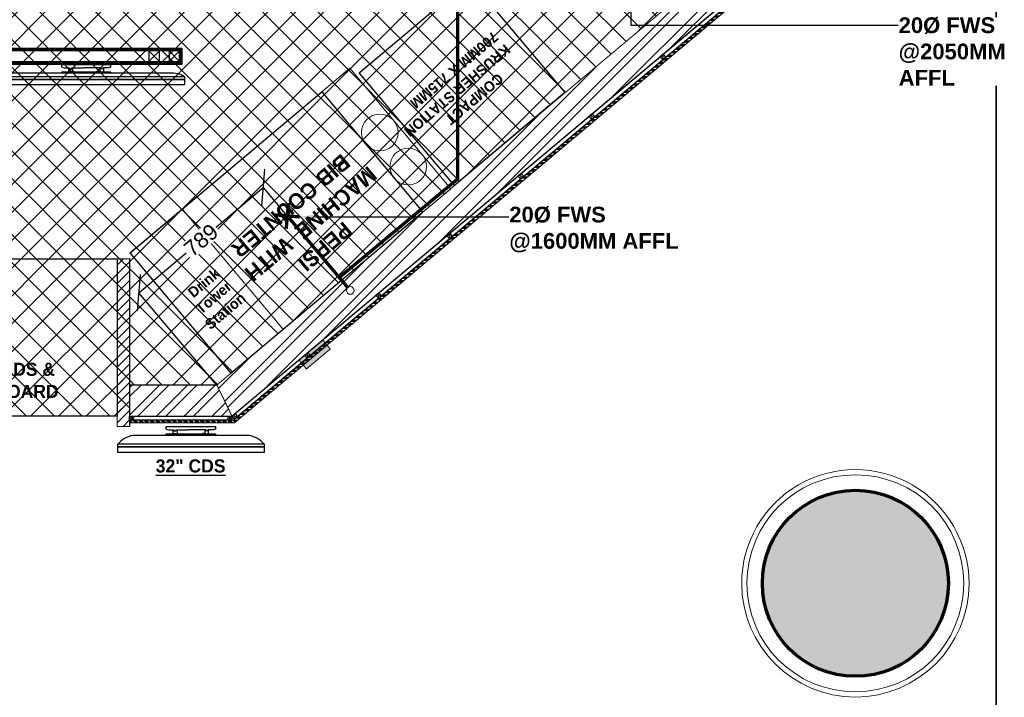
# Model space of a CAD drawing. Header units: millimetres. Extents: x -115221 to 194496, y -122556 to 375476.
# Tile 125 of 169: x 105246 to 110011, y 20191 to 23469. Entities that reach past the tile are written whole.
import ezdxf
from ezdxf import colors
from ezdxf.entities.mleader import LeaderData, LeaderLine
from ezdxf.math import Vec2, Vec3

# ---------------------------------------------------------------- set-up
doc = ezdxf.new("R2010")
doc.units = ezdxf.units.MM
doc.header["$PDMODE"] = 3
doc.header["$PDSIZE"] = -100
doc.linetypes.add('CONTINOUS', pattern=[0])
doc.linetypes.add('HIDDEN', pattern=[0.375, 0.25, -0.125])
for name, color, linetype, lineweight in [('Ceiling', 6, 'Continuous', 13), ('PARTITION LAYOUT', 36, 'CONTINOUS', 18), ('PLU - Filered Water supply', 6, 'Continuous', 0), ('WATER SUPPLY DIM', 7, 'Continuous', 0), ('WATER SUPPLY TEXTS', 7, 'Continuous', 0)]:
    doc.layers.add(name, color=color, linetype=linetype, lineweight=lineweight)
for name, color, linetype in [('FUR R0', 8, 'Continuous'), ('WWDS CEILING', 8, 'Continuous'), ('WWDS FURNITURE LAYOUT', 8, 'Continuous')]:
    doc.layers.add(name, color=color, linetype=linetype)
doc.styles.add('har', font='GOTHICB.TTF')
doc.styles.get("Standard").update_dxf_attribs({"font": 'arial.ttf'})
doc.dimstyles.new('PLU DIM', dxfattribs={"dimtxt": 75, "dimasz": 125, "dimexe": 0.1, "dimexo": 0.1, "dimgap": 0.09, "dimtad": 0, "dimtoh": 1, "dimdec": 0, "dimzin": 0, "dimdsep": 46, "dimtxsty": 'Standard', "dimblk": 'OBLIQUE', "dimcen": 0.09, "dimclrd": 150, "dimclre": 150, "dimclrt": 1, "dimadec": 0, "dimazin": 0, "dimtfac": 1, "dimtdec": 0, "dimtofl": 0, "dimtmove": 1, "dimatfit": 3, "dimldrblk": 'OBLIQUE', "dimfxl": 1, "dimtfill": 1, "dimfrac": 1, "dimtolj": 1, "dimtzin": 0, "dimarcsym": 0})
pattern_1 = [(45, (-1707285.6, -2853039.39), (-67.351921, 67.351921), []), (135, (-1707285.6, -2853039.39), (-67.351921, -67.351921), [])]

# ---------------------------------------------------------------- blocks, each defined once
blk = doc.blocks.new('NIA_Break Line w Scale - 1-100-V2-F_B-14 PLAN')
at = {"layer": 'FUR R0'}
for p, q in [((5994.5, 266.7), (538.7, 266.7)), ((538.7, 266.7), (5994.5, 266.7))]:
    blk.add_line(p, q, dxfattribs=at)
blk = doc.blocks.new('JSDJNB')
at = {"layer": 'FUR R0'}
h = blk.add_hatch(dxfattribs=at)
h.set_pattern_fill('ANSI31', color=256, angle=90)
h.set_pattern_definition([(135, (184504.06984, -52712.82564), (-0.08838834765, -0.08838834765), [])])
h.paths.add_polyline_path([(255108.09, -67411.99), (255108.09, -67409.99), (254955.77, -67409.99), (254955.77, -67411.99)], flags=16)
h.paths.add_polyline_path([(255108.59, -67412.49), (255108.59, -67409.49), (254955.27, -67409.49), (254955.27, -67412.49)])
for p, q in [((254989.16, -67414.23), (254957.44, -67414.23)), ((254968.67, -67413.07), (254968.67, -67412.54)), ((254968.67, -67412.54), (254977.93, -67412.54)), ((254977.93, -67412.54), (254977.93, -67413.07)), ((255028.16, -67414.23), (254996.44, -67414.23)), ((255007.67, -67413.07), (255007.67, -67412.54)), ((255007.67, -67412.54), (255016.93, -67412.54)), ((255016.93, -67412.54), (255016.93, -67413.07)), ((255067.16, -67414.23), (255035.44, -67414.23)), ((255046.67, -67413.07), (255046.67, -67412.54)), ((255046.67, -67412.54), (255055.93, -67412.54)), ((255055.93, -67412.54), (255055.93, -67413.07)), ((255106.16, -67414.23), (255074.44, -67414.23)), ((255085.67, -67413.07), (255085.67, -67412.54)), ((255085.67, -67412.54), (255094.93, -67412.54)), ((255094.93, -67412.54), (255094.93, -67413.07))]:
    blk.add_line(p, q, dxfattribs=at)
for points in [[(255108.59, -67412.49), (255108.59, -67409.49), (254955.27, -67409.49), (254955.27, -67412.49)], [(255108.09, -67411.99), (255108.09, -67409.99), (254955.77, -67409.99), (254955.77, -67411.99)], [(254955.77, -67409.99), (254957.77, -67409.99), (254957.77, -67411.99), (254955.77, -67411.99)], [(254959.62, -67409.99), (254961.62, -67409.99), (254961.62, -67411.99), (254959.62, -67411.99)], [(254995.35, -67409.99), (254993.35, -67409.99), (254993.35, -67411.99), (254995.35, -67411.99)], [(255009.16, -67409.99), (255007.16, -67409.99), (255007.16, -67411.99), (255009.16, -67411.99)], [(255032.93, -67409.99), (255030.93, -67409.99), (255030.93, -67411.99), (255032.93, -67411.99)], [(255056.7, -67409.99), (255054.7, -67409.99), (255054.7, -67411.99), (255056.7, -67411.99)], [(255070.51, -67409.99), (255068.51, -67409.99), (255068.51, -67411.99), (255070.51, -67411.99)], [(255104.24, -67409.99), (255102.24, -67409.99), (255102.24, -67411.99), (255104.24, -67411.99)], [(255108.09, -67409.99), (255106.09, -67409.99), (255106.09, -67411.99), (255108.09, -67411.99)], [(254977.93, -67414.23), (254968.67, -67414.23), (254968.67, -67413.95), (254977.93, -67413.95)], [(255016.93, -67414.23), (255007.67, -67414.23), (255007.67, -67413.95), (255016.93, -67413.95)], [(255055.93, -67414.23), (255046.67, -67414.23), (255046.67, -67413.95), (255055.93, -67413.95)], [(255094.93, -67414.23), (255085.67, -67414.23), (255085.67, -67413.95), (255094.93, -67413.95)], [(254992.06, -67414.93), (254954.55, -67414.93), (254954.55, -67415.41), (254992.06, -67415.41)], [(254954.55, -67415.41), (254954.55, -67416.38), (254992.06, -67416.38), (254992.06, -67415.41)], [(255031.06, -67414.93), (254993.55, -67414.93), (254993.55, -67415.41), (255031.06, -67415.41)], [(254993.55, -67415.41), (254993.55, -67416.38), (255031.06, -67416.38), (255031.06, -67415.41)], [(255070.06, -67414.93), (255032.55, -67414.93), (255032.55, -67415.41), (255070.06, -67415.41)], [(255032.55, -67415.41), (255032.55, -67416.38), (255070.06, -67416.38), (255070.06, -67415.41)], [(255109.06, -67414.93), (255071.55, -67414.93), (255071.55, -67415.41), (255109.06, -67415.41)], [(255071.55, -67415.41), (255071.55, -67416.38), (255109.06, -67416.38), (255109.06, -67415.41)]]:
    blk.add_lwpolyline(points, close=True, dxfattribs=at)
for points in [[(254957.77, -67409.99), (254955.77, -67411.99)], [(254955.77, -67409.99), (254957.77, -67411.99)], [(254961.62, -67409.99), (254959.62, -67411.99)], [(254959.62, -67409.99), (254961.62, -67411.99)], [(254993.35, -67409.99), (254995.35, -67411.99)], [(254995.35, -67409.99), (254993.35, -67411.99)], [(255007.16, -67409.99), (255009.16, -67411.99)], [(255009.16, -67409.99), (255007.16, -67411.99)], [(255030.93, -67409.99), (255032.93, -67411.99)], [(255032.93, -67409.99), (255030.93, -67411.99)], [(255054.7, -67409.99), (255056.7, -67411.99)], [(255056.7, -67409.99), (255054.7, -67411.99)], [(255068.51, -67409.99), (255070.51, -67411.99)], [(255070.51, -67409.99), (255068.51, -67411.99)], [(255102.24, -67409.99), (255104.24, -67411.99)], [(255104.24, -67409.99), (255102.24, -67411.99)], [(255106.09, -67409.99), (255108.09, -67411.99)], [(255108.09, -67409.99), (255106.09, -67411.99)], [(254968.67, -67413.07), (254969.08, -67413.18), (254970.06, -67413.18), (254970.06, -67413.26), (254970.19, -67413.26), (254970.19, -67413.31), (254970.06, -67413.31), (254970.06, -67413.38), (254970.52, -67413.38), (254970.52, -67413.31), (254970.44, -67413.31), (254970.44, -67413.26), (254970.52, -67413.26), (254970.52, -67413.18), (254972.78, -67413.18)], [(254969.97, -67413.95), (254969.97, -67413.22), (254970.05, -67413.22), (254970.05, -67413.28), (254970.17, -67413.28), (254970.17, -67413.3), (254970.05, -67413.3), (254970.05, -67413.39), (254970.54, -67413.39), (254970.54, -67413.31), (254970.45, -67413.31), (254970.45, -67413.27), (254970.54, -67413.27), (254970.54, -67413.2), (254970.7, -67413.2), (254970.7, -67413.87), (254971.1, -67413.87), (254971.1, -67413.95), (254969.97, -67413.95)], [(254977.93, -67413.07), (254977.52, -67413.18), (254976.54, -67413.18), (254976.54, -67413.26), (254976.42, -67413.26), (254976.42, -67413.31), (254976.54, -67413.31), (254976.54, -67413.38), (254976.08, -67413.38), (254976.08, -67413.31), (254976.16, -67413.31), (254976.16, -67413.26), (254976.08, -67413.26), (254976.08, -67413.18), (254972.86, -67413.18)], [(254976.64, -67413.95), (254976.64, -67413.22), (254976.56, -67413.22), (254976.56, -67413.28), (254976.43, -67413.28), (254976.43, -67413.3), (254976.56, -67413.3), (254976.56, -67413.39), (254976.06, -67413.39), (254976.06, -67413.31), (254976.15, -67413.31), (254976.15, -67413.27), (254976.06, -67413.27), (254976.06, -67413.2), (254975.91, -67413.2), (254975.91, -67413.87), (254975.5, -67413.87), (254975.5, -67413.95), (254976.64, -67413.95)], [(255007.67, -67413.07), (255008.08, -67413.18), (255009.06, -67413.18), (255009.06, -67413.26), (255009.19, -67413.26), (255009.19, -67413.31), (255009.06, -67413.31), (255009.06, -67413.38), (255009.52, -67413.38), (255009.52, -67413.31), (255009.44, -67413.31), (255009.44, -67413.26), (255009.52, -67413.26), (255009.52, -67413.18), (255011.78, -67413.18)], [(255008.97, -67413.95), (255008.97, -67413.22), (255009.05, -67413.22), (255009.05, -67413.28), (255009.17, -67413.28), (255009.17, -67413.3), (255009.05, -67413.3), (255009.05, -67413.39), (255009.54, -67413.39), (255009.54, -67413.31), (255009.45, -67413.31), (255009.45, -67413.27), (255009.54, -67413.27), (255009.54, -67413.2), (255009.7, -67413.2), (255009.7, -67413.87), (255010.1, -67413.87), (255010.1, -67413.95), (255008.97, -67413.95)], [(255016.93, -67413.07), (255016.52, -67413.18), (255015.54, -67413.18), (255015.54, -67413.26), (255015.42, -67413.26), (255015.42, -67413.31), (255015.54, -67413.31), (255015.54, -67413.38), (255015.08, -67413.38), (255015.08, -67413.31), (255015.16, -67413.31), (255015.16, -67413.26), (255015.08, -67413.26), (255015.08, -67413.18), (255011.86, -67413.18)], [(255015.64, -67413.95), (255015.64, -67413.22), (255015.56, -67413.22), (255015.56, -67413.28), (255015.43, -67413.28), (255015.43, -67413.3), (255015.56, -67413.3), (255015.56, -67413.39), (255015.06, -67413.39), (255015.06, -67413.31), (255015.15, -67413.31), (255015.15, -67413.27), (255015.06, -67413.27), (255015.06, -67413.2), (255014.91, -67413.2), (255014.91, -67413.87), (255014.5, -67413.87), (255014.5, -67413.95), (255015.64, -67413.95)], [(255046.67, -67413.07), (255047.08, -67413.18), (255048.06, -67413.18), (255048.06, -67413.26), (255048.19, -67413.26), (255048.19, -67413.31), (255048.06, -67413.31), (255048.06, -67413.38), (255048.52, -67413.38), (255048.52, -67413.31), (255048.44, -67413.31), (255048.44, -67413.26), (255048.52, -67413.26), (255048.52, -67413.18), (255050.78, -67413.18)], [(255047.97, -67413.95), (255047.97, -67413.22), (255048.05, -67413.22), (255048.05, -67413.28), (255048.17, -67413.28), (255048.17, -67413.3), (255048.05, -67413.3), (255048.05, -67413.39), (255048.54, -67413.39), (255048.54, -67413.31), (255048.45, -67413.31), (255048.45, -67413.27), (255048.54, -67413.27), (255048.54, -67413.2), (255048.7, -67413.2), (255048.7, -67413.87), (255049.1, -67413.87), (255049.1, -67413.95), (255047.97, -67413.95)], [(255055.93, -67413.07), (255055.52, -67413.18), (255054.54, -67413.18), (255054.54, -67413.26), (255054.42, -67413.26), (255054.42, -67413.31), (255054.54, -67413.31), (255054.54, -67413.38), (255054.08, -67413.38), (255054.08, -67413.31), (255054.16, -67413.31), (255054.16, -67413.26), (255054.08, -67413.26), (255054.08, -67413.18), (255050.86, -67413.18)], [(255054.64, -67413.95), (255054.64, -67413.22), (255054.56, -67413.22), (255054.56, -67413.28), (255054.43, -67413.28), (255054.43, -67413.3), (255054.56, -67413.3), (255054.56, -67413.39), (255054.06, -67413.39), (255054.06, -67413.31), (255054.15, -67413.31), (255054.15, -67413.27), (255054.06, -67413.27), (255054.06, -67413.2), (255053.91, -67413.2), (255053.91, -67413.87), (255053.5, -67413.87), (255053.5, -67413.95), (255054.64, -67413.95)], [(255085.67, -67413.07), (255086.08, -67413.18), (255087.06, -67413.18), (255087.06, -67413.26), (255087.19, -67413.26), (255087.19, -67413.31), (255087.06, -67413.31), (255087.06, -67413.38), (255087.52, -67413.38), (255087.52, -67413.31), (255087.44, -67413.31), (255087.44, -67413.26), (255087.52, -67413.26), (255087.52, -67413.18), (255089.78, -67413.18)], [(255086.97, -67413.95), (255086.97, -67413.22), (255087.05, -67413.22), (255087.05, -67413.28), (255087.17, -67413.28), (255087.17, -67413.3), (255087.05, -67413.3), (255087.05, -67413.39), (255087.54, -67413.39), (255087.54, -67413.31), (255087.45, -67413.31), (255087.45, -67413.27), (255087.54, -67413.27), (255087.54, -67413.2), (255087.7, -67413.2), (255087.7, -67413.87), (255088.1, -67413.87), (255088.1, -67413.95), (255086.97, -67413.95)], [(255094.93, -67413.07), (255094.52, -67413.18), (255093.54, -67413.18), (255093.54, -67413.26), (255093.42, -67413.26), (255093.42, -67413.31), (255093.54, -67413.31), (255093.54, -67413.38), (255093.08, -67413.38), (255093.08, -67413.31), (255093.16, -67413.31), (255093.16, -67413.26), (255093.08, -67413.26), (255093.08, -67413.18), (255089.86, -67413.18)], [(255093.64, -67413.95), (255093.64, -67413.22), (255093.56, -67413.22), (255093.56, -67413.28), (255093.43, -67413.28), (255093.43, -67413.3), (255093.56, -67413.3), (255093.56, -67413.39), (255093.06, -67413.39), (255093.06, -67413.31), (255093.15, -67413.31), (255093.15, -67413.27), (255093.06, -67413.27), (255093.06, -67413.2), (255092.91, -67413.2), (255092.91, -67413.87), (255092.5, -67413.87), (255092.5, -67413.95), (255093.64, -67413.95)]]:
    blk.add_lwpolyline(points, dxfattribs=at)
for centre, start, end in [((254956.96, -67418.56), 83.6436, 123.5886), ((254989.64, -67418.56), 56.4114, 96.3564), ((254995.96, -67418.56), 83.6436, 123.5886), ((255028.64, -67418.56), 56.4114, 96.3564), ((255034.96, -67418.56), 83.6436, 123.5886), ((255067.64, -67418.56), 56.4114, 96.3564), ((255073.96, -67418.56), 83.6436, 123.5886), ((255106.64, -67418.56), 56.4114, 96.3564)]:
    blk.add_arc(centre, 4.36, start, end, dxfattribs=at)
at = {"layer": 'FUR R0', "style": 'har'}
blk.add_text('%%U43" DMB 4NOS.', height=3, dxfattribs=at).set_placement((255015.47, -67420.92))
blk = doc.blocks.new('STHSRTHRSTHTR')
at = {"layer": 'FUR R0'}
for p, q in [((1771972.3, 2847048.5), (1771410, 2847048.5)), ((1771572, 2847078.5), (1771572, 2847091.9)), ((1771572, 2847091.9), (1771810.3, 2847091.9)), ((1771810.3, 2847091.9), (1771810.3, 2847078.5))]:
    blk.add_line(p, q, dxfattribs=at)
for points in [[(1771572, 2847078.5), (1771582.6, 2847075.6), (1771607.7, 2847075.6), (1771607.7, 2847073.4), (1771611, 2847073.4), (1771611, 2847072.1), (1771607.7, 2847072.1), (1771607.7, 2847070.5), (1771619.7, 2847070.5), (1771619.7, 2847072.1), (1771617.5, 2847072.1), (1771617.5, 2847073.4), (1771619.7, 2847073.4), (1771619.7, 2847075.6), (1771677.8, 2847075.6)], [(1771605.3, 2847055.8), (1771605.3, 2847074.6), (1771607.3, 2847074.6), (1771607.3, 2847073), (1771610.6, 2847073), (1771610.6, 2847072.5), (1771607.3, 2847072.5), (1771607.3, 2847070.2), (1771620.1, 2847070.2), (1771620.1, 2847072.3), (1771617.8, 2847072.3), (1771617.8, 2847073.1), (1771620.1, 2847073.1), (1771620.1, 2847075.2), (1771624.1, 2847075.2), (1771624.1, 2847057.9), (1771634.5, 2847057.9), (1771634.5, 2847055.8), (1771605.3, 2847055.8)], [(1771810.3, 2847078.5), (1771799.7, 2847075.6), (1771774.6, 2847075.6), (1771774.6, 2847073.4), (1771771.3, 2847073.4), (1771771.3, 2847072.1), (1771774.6, 2847072.1), (1771774.6, 2847070.5), (1771762.6, 2847070.5), (1771762.6, 2847072.1), (1771764.8, 2847072.1), (1771764.8, 2847073.4), (1771762.6, 2847073.4), (1771762.6, 2847075.6), (1771679.6, 2847075.6)], [(1771776.9, 2847055.8), (1771776.9, 2847074.6), (1771775, 2847074.6), (1771775, 2847073), (1771771.6, 2847073), (1771771.6, 2847072.5), (1771775, 2847072.5), (1771775, 2847070.2), (1771762.1, 2847070.2), (1771762.1, 2847072.3), (1771764.5, 2847072.3), (1771764.5, 2847073.1), (1771762.1, 2847073.1), (1771762.1, 2847075.2), (1771758.2, 2847075.2), (1771758.2, 2847057.9), (1771747.8, 2847057.9), (1771747.8, 2847055.8), (1771776.9, 2847055.8)]]:
    blk.add_lwpolyline(points, dxfattribs=at)
for points in [[(1771810.3, 2847048.5), (1771572, 2847048.5), (1771572, 2847055.8), (1771810.3, 2847055.8)], [(1772046.7, 2847005.1), (1771335.5, 2847005.1), (1771335.5, 2846992.7), (1772046.7, 2846992.7)], [(1771335.5, 2846992.7), (1771335.5, 2846967.8), (1772046.7, 2846967.8), (1772046.7, 2846992.7)]]:
    blk.add_lwpolyline(points, close=True, dxfattribs=at)
for centre, start, end in [((1771440.5, 2846910.7), 102.4681, 138.0448), ((1771941.8, 2846910.7), 41.9552, 77.5319)]:
    blk.add_arc(centre, 141.1, start, end, dxfattribs=at)
at = {"layer": 'FUR R0', "style": 'har'}
blk.add_text('%%U32" CDS', height=63.5, rotation=0, dxfattribs=at).set_placement((1771520.8, 2846868.9, 0))
blk = doc.blocks.new('WOODEN BLOCK')
at = {"layer": 'PARTITION LAYOUT', "color": 8, "linetype": 'Continuous', "lineweight": 0, "ltscale": 8}
for p, q in [((1004420.85, -614217.11), (1004419.25, -614218.71)), ((1004419.25, -614217.11), (1004420.85, -614218.71))]:
    blk.add_line(p, q, dxfattribs=at)
blk.add_lwpolyline([(1004419.25, -614217.11), (1004420.85, -614217.11), (1004420.85, -614218.71), (1004419.25, -614218.71)], close=True, dxfattribs=at)
blk = doc.blocks.new('FUR R0')
at = {"layer": 'WWDS FURNITURE LAYOUT'}
h = blk.add_hatch(dxfattribs=at)
h.set_pattern_fill('ANSI32', color=8, scale=10, angle=180)
h.set_pattern_definition([(225, (1979671.92, 2798471.85), (67.351921, -67.351921), []), (225, (1979627.02, 2798471.85), (67.351921, -67.351921), [])])
h.paths.add_polyline_path([(211.7, -3426.8), (50, -3351.4), (-2987.9, -5900.5), (-2915.1, -6050.5)])
at = {"layer": 'WWDS FURNITURE LAYOUT', "linetype": 'Continuous', "lineweight": 0, "ltscale": 8, "transparency": 33554687}
h = blk.add_hatch(dxfattribs=at)
h.set_pattern_fill('ANSI34', color=8, angle=670.005)
h.set_pattern_definition([(355.0050235, (520356.534, -3279481.497), (1.658653, 18.9776545), []), (355.0050235, (520359.42, -3279484.936), (1.658653, 18.9776545), []), (355.0050235, (520362.307, -3279488.376), (1.658653, 18.9776545), []), (355.0050235, (520365.193, -3279491.815), (1.658653, 18.9776545), [])])
h.paths.add_polyline_path([(244.3, -3441.9), (231.8, -3436), (-2907.7, -6070.5), (-2903.2, -6083)])
at = {"layer": 'WWDS FURNITURE LAYOUT'}
h = blk.add_hatch(dxfattribs=at)
h.set_pattern_fill('ANSI31', color=8, scale=10)
h.set_pattern_definition([(45, (-1679846.482, -2828969.47), (-22.4506403, 22.4506403), [])])
h.paths.add_polyline_path([(-3410, -5289.8), (-3470, -5289.8), (-3470, -6100.5), (-3410, -6100.5)])
at = {"layer": 'WWDS FURNITURE LAYOUT', "transparency": 33554687}
h = blk.add_hatch(color=8, dxfattribs=at)
h.dxf.hatch_style = 1
h.paths.add_polyline_path([(-2591.1, -5778.6), (-2554.3, -5822.9), (-2439.4, -5726.4), (-2475.7, -5681.8)])
at = {"layer": 'WWDS FURNITURE LAYOUT'}
h = blk.add_hatch(dxfattribs=at)
h.set_pattern_fill('ANSI32', color=8, scale=10, angle=180)
h.set_pattern_definition([(225, (-1707085.58, -2849989.47), (67.351921, -67.351921), []), (225, (-1707130.48, -2849989.47), (67.351921, -67.351921), [])])
h.paths.add_polyline_path([(-2915.1, -6050.5), (-3410, -6050.5), (-3410, -5900.5), (-2987.9, -5900.5)])
at = {"layer": 'WWDS FURNITURE LAYOUT', "linetype": 'Continuous', "lineweight": 0, "ltscale": 8, "transparency": 33554687}
h = blk.add_hatch(dxfattribs=at)
h.set_pattern_fill('ANSI34', color=8, angle=630.0048)
h.set_pattern_definition([(315.0047824, (-1706693.54, -2849989.469), (13.46925978, 13.47150849), []), (315.0047824, (-1706693.54, -2849993.959), (13.46925978, 13.47150849), []), (315.0047824, (-1706693.54, -2849998.449), (13.46925978, 13.47150849), []), (315.0047824, (-1706693.54, -2850002.94), (13.46925978, 13.47150849), [])])
h.paths.add_polyline_path([(-2903.2, -6083), (-2907.7, -6070.5), (-3410, -6070.5), (-3410, -6083)])
at = {"layer": 'WWDS FURNITURE LAYOUT'}
blk.add_hatch(color=8, dxfattribs=at).paths.add_polyline_path([(138.7, -6411.2), (64.4, -6411.2), (-10.6, -6424), (-79.2, -6447.5), (-144.6, -6482.9), (-203.2, -6528.5), (-253.6, -6583.2), (-294.2, -6645.4), (-324.1, -6713.5), (-342.3, -6785.6), (-348.4, -6859.6), (-342.3, -6933.7), (-324.1, -7005.7), (-294.2, -7073.8), (-253.6, -7136), (-203.2, -7190.7), (-144.6, -7236.3), (-79.2, -7271.7), (-8.9, -7295.9), (64.4, -7308.1), (138.7, -7308.1), (212, -7295.9), (282.3, -7271.7), (347.7, -7236.3), (406.3, -7190.7), (456.7, -7136), (497.3, -7073.8), (527.2, -7005.7), (545.4, -6933.7), (551.6, -6859.6), (545.4, -6785.6), (527.2, -6713.5), (497.3, -6645.4), (456.7, -6583.2), (406.3, -6528.5), (347.7, -6482.9), (282.3, -6447.5), (212, -6423.4)])
at = {"layer": 'WWDS FURNITURE LAYOUT', "color": 8, "const_width": 5}
for points in [[(211.7, -3426.8), (50, -3351.4), (-2987.9, -5900.5), (-2915.1, -6050.5)], [(-3410, -5289.8), (-3470, -5289.8), (-3470, -6100.5), (-3410, -6100.5)], [(-2915.1, -6050.5), (-3410, -6050.5), (-3410, -5900.5), (-2987.9, -5900.5)]]:
    blk.add_lwpolyline(points, close=True, dxfattribs=at)
at = {"layer": 'WWDS FURNITURE LAYOUT', "color": 8, "ltscale": 3, "transparency": 33554687}
for points in [[(-2915.1, -6050.5), (211.7, -3426.8), (224.6, -3442.1), (-2902.2, -6065.9)], [(-3410, -6050.5), (-2915.1, -6050.5), (-2915.1, -6070.5), (-3410, -6070.5)]]:
    blk.add_lwpolyline(points, close=True, dxfattribs=at)
at = {"layer": 'WWDS FURNITURE LAYOUT', "color": 8, "linetype": 'Continuous', "lineweight": 0, "ltscale": 8, "transparency": 33554687}
for points in [[(244.3, -3441.9), (231.8, -3436), (-2907.7, -6070.5), (-2903.2, -6083)], [(-2903.2, -6083), (-2907.7, -6070.5), (-3410, -6070.5), (-3410, -6083)]]:
    blk.add_lwpolyline(points, close=True, dxfattribs=at)
at = {"layer": 'WWDS FURNITURE LAYOUT', "color": 8, "ltscale": 50}
blk.add_lwpolyline([(-1303.6, -4484.8), (-1838.6, -4936.2), (-2299.7, -4389.7), (-1764.6, -3938.3)], close=True, dxfattribs=at)
at = {"layer": 'WWDS FURNITURE LAYOUT', "color": 8, "linetype": 'Continuous', "lineweight": 0}
blk.add_lwpolyline([(-1856, -4950.8), (-1991.8, -5064.7), (-2480.4, -4482.5), (-2344.5, -4368.6)], close=True, dxfattribs=at)
at = {"layer": 'WWDS FURNITURE LAYOUT', "color": 8}
for points in [[(-2919.4, -5843.1), (-3407.9, -5260.9), (-2480.4, -4482.5), (-1991.8, -5064.7)], [(-3470, -5289.8), (-3470, -6050.5), (-6715, -6050.5), (-6715, -5900.5), (-7193.6, -5900.5), (-7193.6, -5289.8)]]:
    blk.add_lwpolyline(points, close=True, dxfattribs=at)
at = {"layer": 'WWDS FURNITURE LAYOUT', "color": 8, "linetype": 'HIDDEN', "ltscale": 4}
blk.add_lwpolyline([(-3155.7, -5049.2), (-2667.1, -5631.4), (-2919.4, -5843.1), (-3407.9, -5260.9)], close=True, dxfattribs=at)
at = {"layer": 'WWDS FURNITURE LAYOUT', "color": 8, "const_width": 5}
blk.add_lwpolyline([(-2591.1, -5778.6), (-2554.3, -5822.9), (-2439.4, -5726.4), (-2475.7, -5681.8), (-2591.1, -5778.6)], dxfattribs=at)
at = {"layer": 'WWDS FURNITURE LAYOUT', "color": 8, "lineweight": 15}
blk.add_lwpolyline([(-448.4, -6860.1, 0.999308), (651.6, -6860.1, 1.000692)], format="xyb", close=True, dxfattribs=at)
at = {"layer": 'WWDS FURNITURE LAYOUT', "color": 8, "linetype": 'Continuous', "lineweight": 0}
for centre in [(-2199.8, -4679.3, 0), (-2061.7, -4843.9, 0)]:
    blk.add_circle(centre, 88.7, dxfattribs=at)
at = {"layer": 'WWDS FURNITURE LAYOUT', "color": 8, "lineweight": 9}
blk.add_circle((101.6, -6859.8), 525, dxfattribs=at)
at = {"layer": 'WWDS FURNITURE LAYOUT', "color": 8, "lineweight": 70}
blk.add_circle((101.6, -6859.6), 450, dxfattribs=at)
at = {"layer": 'WWDS FURNITURE LAYOUT', "color": 8, "rotation": 89.99999999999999}
blk.add_blockref('NIA_Break Line w Scale - 1-100-V2-F_B-14 PLAN', (1049.8, -8465.3), dxfattribs=at)
at = {"layer": 'WWDS FURNITURE LAYOUT', "color": 8, "linetype": 'Continuous', "lineweight": 0, "xscale": 25.4, "yscale": 25.4, "zscale": 25.4}
blk.add_blockref('JSDJNB', (-6482913.9, 1707929, 0), dxfattribs=at)
at = {"layer": 'WWDS FURNITURE LAYOUT', "color": 8, "linetype": 'Continuous', "lineweight": 0, "transparency": 33554687, "xscale": 12.50000004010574, "yscale": 12.50000004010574, "zscale": 12.50000004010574}
for p, rotation in [((2187290.7, -14557453.7), 129.9970002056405), ((2186946.6, -14557742.4), 129.9970002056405), ((2186602.7, -14558031), 129.9970002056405), ((2186258.6, -14558319.7), 129.9970002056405), ((2185914.6, -14558608.3), 129.9970002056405), ((2185570.6, -14558897), 129.9970002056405), ((-7682171.8, -12560670.2), 89.99521758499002), ((-7681696.9, -12560670.2), 89.99521758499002), ((2185218.9, -14559192.1), 129.9970002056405)]:
    blk.add_blockref('WOODEN BLOCK', p, dxfattribs=dict(at, rotation=rotation))
at = {"layer": 'WWDS FURNITURE LAYOUT', "color": 8}
blk.add_blockref('STHSRTHRSTHTR', (-1774804.6, -2853192.5), dxfattribs=at)
at = {"layer": 'WWDS FURNITURE LAYOUT', "color": 8, "style": 'har'}
for s, height, rotation, p in [('700MM X 715MM', 50.167, 220.1613, (-1653.2, -4187.5, 0)), ('KRUSHER STATION', 50.167, 220.1613, (-1594.5, -4249, 0)), ('COMPACT', 50.17, 220.1613, (-1628.5, -4388.8, 0)), ('BIB COUNTER', 76, 220, (-2384.2, -4778.1, 0)), ('MACHINE  WITH', 76, 220, (-2255.7, -4838.1, 0)), ('PEPSI', 76, 220, (-2374.6, -5105.8, 0)), (' Drink', 50.67, 40, (-3115.9, -5493.8)), ('Tower', 50.67, 40, (-3064.3, -5560.8)), ('Station', 50.67, 40, (-3019, -5635.9)), ('PRESENTER KDS &', 63.333, 0.0187, (-4576, -5856.2, 0)), ('BUMPING KEYBOARD', 63.333, 0.0187, (-4662.2, -5963.3, 0))]:
    blk.add_text(s, height=height, rotation=rotation, dxfattribs=at).set_placement(p)
blk = doc.blocks.new('_Oblique')
at = {"color": 0, "linetype": 'ByBlock', "lineweight": -2}
blk.add_line((-0.5, -0.5), (0.5, 0.5), dxfattribs=at)
blk = doc.blocks.new('*D192')
at = {"layer": 'Defpoints', "color": 0, "transparency": 16777216}
for p in [(106541.3, 22520.1), (105822.5, 22148.4), (106199.1, 21702)]:
    blk.add_point(p, dxfattribs=at)
at = {"layer": 'WATER SUPPLY DIM', "color": 150, "lineweight": -2, "transparency": 16777216}
for p, q in [((106425.7, 22657.2), (106187.3, 22456.1)), ((106541.2, 22520.2), (106425.6, 22657.3)), ((105822.5, 22148.4), (106060.9, 22349.5)), ((106199, 21702.1), (105822.5, 22148.5))]:
    blk.add_line(p, q, dxfattribs=at)
at = {"layer": 'WATER SUPPLY DIM', "color": 150, "lineweight": -2, "transparency": 16777216, "xscale": 125, "yscale": 125, "zscale": 125}
for p, rotation in [((106425.7, 22657.2), 40.14886304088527), ((105822.5, 22148.4), 220.1488630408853)]:
    blk.add_blockref('_Oblique', p, dxfattribs=dict(at, rotation=rotation))
at = {"layer": 'WATER SUPPLY DIM', "color": 1, "transparency": 16777216, "insert": (106124.1, 22402.8), "char_height": 75, "attachment_point": 5, "rotation": 40.1489, "bg_fill": 3, "box_fill_scale": 1.1, "bg_fill_color": 256, "bg_fill_true_color": 13158600, "bg_fill_transparency": 0}
blk.add_mtext('\\A1;789', dxfattribs=at)
blk = doc.blocks.new('A$C2c19c177')
at = {"layer": 'Ceiling', "transparency": 33554687}
h = blk.add_hatch(dxfattribs=at)
h.set_pattern_fill('ANSI37', color=8, scale=30)
h.set_pattern_definition(pattern_1)
h.paths.add_polyline_path([(-5757.4, -7518.1), (-5557.4, -7518.1), (-5557.4, -7717.3), (-5757.4, -7717.3)], flags=16)
h.paths.add_polyline_path([(-7393.6, -8339.7), (-7393.6, -7382.6), (-7375.6, -7382.6), (-7375.6, -6961.9), (-4640.9, -6961.9), (-4640.9, -7118.1), (-2811.5, -7118.1), (-2811.5, -6379.3), (-150, -6379.4), (-150, -6401.3), (-3187.9, -8950.4), (-3610, -8950.5), (-3610, -8339.7)])
h = blk.add_hatch(dxfattribs=at)
h.set_pattern_fill('ANSI37', color=8, scale=30)
h.set_pattern_definition(pattern_1)
h.paths.add_polyline_path([(-7393.6, -8339.7), (-3610, -8339.7), (-3610, -9100.4), (-6915, -9100.4), (-6915, -8950.4), (-7393.6, -8950.4)])
at = {"layer": 'Ceiling', "color": 8, "transparency": 33554687}
for points, const_width in [([(-7393.6, -8339.7), (-7393.6, -7382.6), (-7375.6, -7382.6), (-7375.6, -6961.9), (-4640.9, -6961.9), (-4640.9, -7118.1), (-2811.5, -7118.1), (-2811.5, -6379.3), (-150, -6379.4), (-150, -6401.3), (-3187.9, -8950.4), (-3610, -8950.5), (-3610, -8339.7)], 5), ([(-7393.6, -8339.7), (-3610, -8339.7), (-3610, -9100.4), (-6915, -9100.4), (-6915, -8950.4), (-7393.6, -8950.4)], 0.5)]:
    blk.add_lwpolyline(points, close=True, dxfattribs=dict(at, const_width=const_width))

msp = doc.modelspace()

# ---------------------------------------------------------------- linework, layer by layer
at = {"layer": 'PLU - Filered Water supply', "const_width": 16.1}
for points in [[(106536, 22457.8), (106546.6, 22582.4)], [(106601.3, 22515), (106481.3, 22525.2)], [(106541.3, 22520.1), (106833.8, 22173.4)]]:
    msp.add_lwpolyline(points, dxfattribs=at)
at = {"layer": 'PLU - Filered Water supply'}
msp.add_circle((106845.6, 22159.2), 18.5, dxfattribs=at)

# ---------------------------------------------------------------- block references
at = {"layer": 'WWDS CEILING'}
msp.add_blockref('A$C2c19c177', (109388.5, 30652.5), dxfattribs=at)
at = {"layer": 'WWDS FURNITURE LAYOUT'}
msp.add_blockref('FUR R0', (109188.4, 27602.5), dxfattribs=at)

# ---------------------------------------------------------------- next in the draw order: dimensions: what is measured, and where the dimension line sits
at = {"layer": 'WATER SUPPLY DIM'}
dim = msp.add_linear_dim(base=(105822.5, 22148.4), p1=(106541.3, 22520.1), p2=(106199.1, 21702), angle=40.1489, dimstyle='PLU DIM', dxfattribs=at)
dim.commit()
dim.dimension.update_dxf_attribs({"geometry": '*D192', "text_midpoint": (106124.1, 22402.8)})

# ---------------------------------------------------------------- next in the draw order: leaders
at = {"layer": 'WATER SUPPLY TEXTS', "color": 5, "lineweight": 0}
ml = msp.add_multileader_mtext('Standard', dxfattribs=at)
ml.set_content('\\A1;{\\fArial|b1|i0|c0|p34;\\C6;20Ø FWS \\P\\pxql;@2050MM AFFL}', color=5)
ml.set_leader_properties(color=7)
ml.build(insert=Vec2(0, 0))
ml.multileader.update_dxf_attribs({"dogleg_length": 2.48, "arrow_head_size": 76.2})
ctx = ml.context
ctx.base_point, ctx.char_height, ctx.arrow_head_size, ctx.landing_gap_size, ctx.plane_origin = Vec3(109497.3, 23442.4, 0), 76.2, 76.2, 2.29, Vec3(112210.7, 22746.4, 0)
notes = []
notes.append((ctx, [(1, (1, 1, 0), (108203.8, 23442.4, 0), (1, 0), 1293.5, [(0, [(108203.8, 23855.3, 0)], 0, [])])]))
ctx.mtext.insert, ctx.mtext.width, ctx.mtext.flow_direction = Vec3(109499.6, 23480.5, 0), 511.188, 5
ctx.mtext.has_bg_fill, ctx.mtext.bg_color, ctx.mtext.bg_scale_factor, ctx.mtext.bg_transparency, ctx.mtext.use_window_bg_color = 1, -1073741824, 1, 0, 1
ml = msp.add_multileader_mtext('Standard', dxfattribs=at)
ml.set_content('\\A1;{\\fArial|b1|i0|c0|p34;\\C6;20Ø FWS \\P@1600MM AFFL}', color=5)
ml.set_leader_properties(color=7)
ml.build(insert=Vec2(0, 0))
ml.multileader.update_dxf_attribs({"dogleg_length": 2.48, "arrow_head_size": 76.2})
ctx = ml.context
ctx.base_point, ctx.char_height, ctx.arrow_head_size, ctx.landing_gap_size, ctx.plane_origin = Vec3(107613.2, 22515.1), 76.2, 76.2, 2.29, Vec3(110662.7, 22509.4)
notes.append((ctx, [(1, (1, 1, 0), (107528.4, 22515.1), (1, 0), 84.9, [(0, [(106600.9, 22515.4)], 0, [])])]))
ctx.mtext.insert, ctx.mtext.width, ctx.mtext.defined_height, ctx.mtext.flow_direction = Vec3(107615.5, 22564.4), 817.027, 308.9, 5
ctx.mtext.has_bg_fill, ctx.mtext.bg_color, ctx.mtext.bg_scale_factor, ctx.mtext.bg_transparency, ctx.mtext.use_window_bg_color = 1, -1073741824, 1, 0, 1
for ctx, leaders in notes:
    for number, flags, end, landing, length, lines in leaders:
        leader = LeaderData()
        leader.index, (leader.has_last_leader_line, leader.has_dogleg_vector, leader.attachment_direction) = number, flags
        leader.last_leader_point, leader.dogleg_vector, leader.dogleg_length = Vec3(end), Vec3(landing), length
        for number, points, colour, breaks in lines:
            line = LeaderLine()
            line.index, line.vertices, line.color, line.breaks = number, Vec3.list(points), colors.encode_raw_color(colour), breaks
            leader.lines.append(line)
        ctx.leaders.append(leader)

# ---------------------------------------------------------------- next in the draw order: linework, layer by layer
at = {"layer": 'PLU - Filered Water supply', "const_width": 16.1}
msp.add_lwpolyline([(107364.9, 24257.2), (107364.9, 22698.1), (106792.7, 22222)], dxfattribs=at)

doc.saveas('drawing.dxf')
